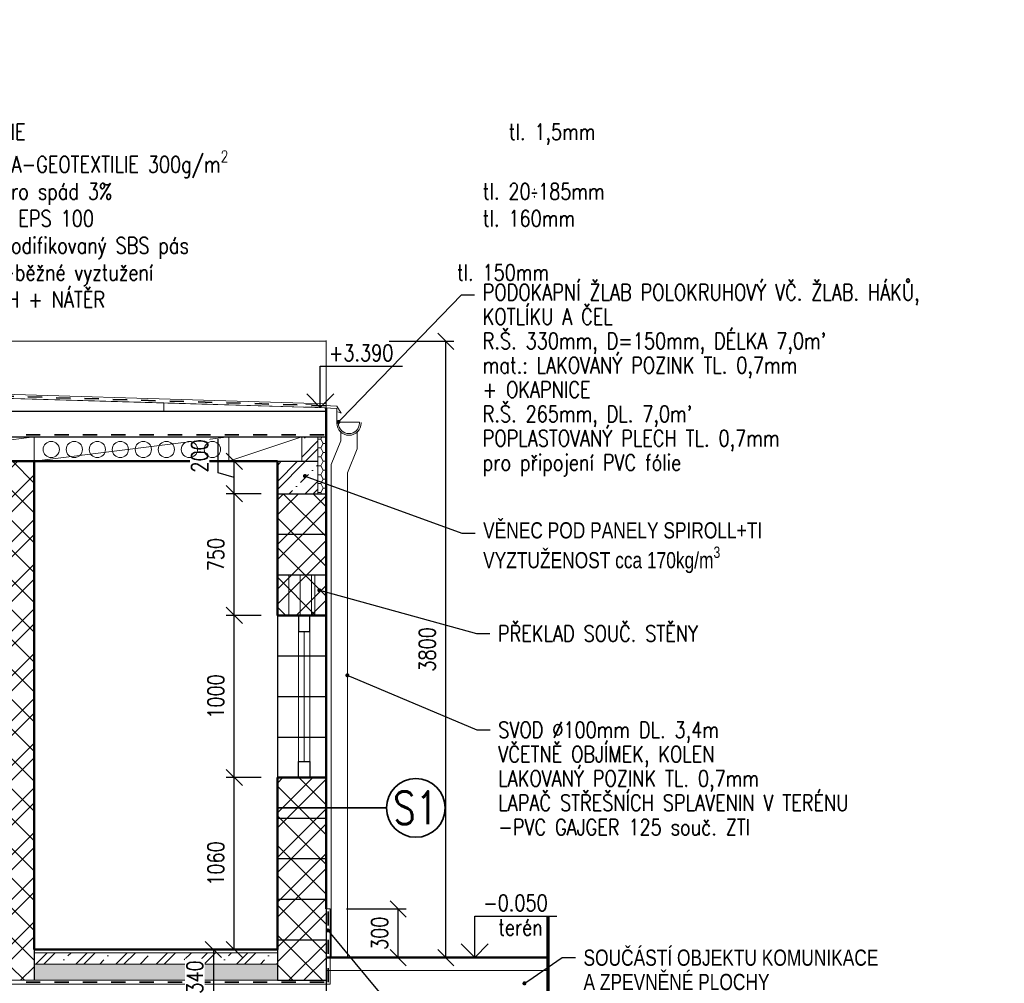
# Model space of a CAD drawing. Header units: millimetres. Extents: x -13560 to 57209, y -1473 to 35717.
# Tile 5 of 22: x 13265 to 19338, y 10771 to 16713. Entities that reach past the tile are written whole.
import ezdxf
from ezdxf import colors
from ezdxf.entities.mleader import LeaderData, LeaderLine
from ezdxf.enums import TextEntityAlignment as Align
from ezdxf.math import Vec2, Vec3

# ---------------------------------------------------------------- set-up
doc = ezdxf.new("R2010")
doc.units = ezdxf.units.MM
doc.header["$LTSCALE"] = 50
doc.linetypes.add('IZOL', pattern=[3.5, 1.75, -1.75])
doc.layers.get('Defpoints').update_dxf_attribs({"color": 132})
for name, color, linetype, lineweight in [('CA_HYDROIZOLACE', 62, 'IZOL', 35), ('CA_KOTY', 3, 'Continuous', 25), ('CA_POHHRA18', 8, 'Continuous', 18), ('CA_POHHRA25', 7, 'Continuous', 25), ('CA_REZY', 1, 'Continuous', 50), ('CA_SRAFY', 9, 'Continuous', 13), ('CA_TEXT25', 7, 'Continuous', 25), ('CA_TEXT35', 62, 'Continuous', 35)]:
    doc.layers.add(name, color=color, linetype=linetype, lineweight=lineweight)
doc.layers.add('CA_PK', color=6, linetype='Continuous', lineweight=70, plot=False)
doc.layers.add('CA_VYREZY', color=111, linetype='Continuous', lineweight=0, plot=False)
doc.layers.add('Obrysy', color=2, linetype='Continuous')
doc.styles.add('ROMANS', font='romans.shx', dxfattribs={"width": 0.8})
doc.dimstyles.new('A-50_(2.5)', dxfattribs={"dimscale": 50, "dimtxt": 2, "dimasz": 2, "dimexe": 1, "dimexo": 2, "dimgap": 0, "dimtad": 0, "dimdec": 0, "dimrnd": 1, "dimtxsty": 'ROMANS', "dimblk1": 'OBLIQUE', "dimblk2": 'OBLIQUE', "dimsah": 1, "dimcen": 2, "dimclrd": 256, "dimclre": 256, "dimclrt": 256, "dimadec": 1, "dimazin": 2, "dimtfac": 0.714286, "dimtdec": 0, "dimtmove": 0, "dimatfit": 3, "dimldrblk": 'DOTSMALL', "dimfxl": 7, "dimfxlon": 1, "dimtvp": 1.142857, "dimtfill": 1, "dimtolj": 1, "dimlwd": -1, "dimlwe": -1, "dimarcsym": 0})
pattern_1 = [(45, (0, 0), (-123.7437, 123.7437), []), (45, (49.5, 0), (-123.7437, 123.7437), []), (45, (148.5, 0), (-74.2462, 173.2412), [70, -35, 0, -35])]

# ---------------------------------------------------------------- blocks, each defined once
blk = doc.blocks.new('_Dot')
at = {"layer": 'Obrysy', "color": 0, "lineweight": -2}
blk.add_line((-0.5, 0), (-1, 0), dxfattribs=at)
at = {"layer": 'Obrysy', "color": 0, "const_width": 0.5}
blk.add_lwpolyline([(-0.25, 0, 1), (0.25, 0, 1)], format="xyb", close=True, dxfattribs=at)
blk = doc.blocks.new('*U84')
at = {"layer": 'Defpoints'}
blk.add_line((-150, 0), (150, 0), dxfattribs=at)
blk = doc.blocks.new('*U85')
at = {"layer": 'Defpoints', "color": 0, "linetype": 'ByBlock', "lineweight": -2, "transparency": 16777216}
for p in [(0, 3000), (0, 2750), (0, 2500), (0, 2250), (0, 2000), (0, 1750), (0, 1500), (0, 1250), (0, 1000), (0, 750), (0, 500), (0, 250), (0, 0)]:
    blk.add_blockref('*U84', p, dxfattribs=at)
blk = doc.blocks.new('_Oblique')
at = {"color": 0, "linetype": 'ByBlock', "lineweight": -2}
blk.add_line((-0.5, -0.5), (0.5, 0.5), dxfattribs=at)
blk = doc.blocks.new('*D86')
at = {"layer": 'CA_KOTY', "transparency": 16777216}
for p, q in [((14755, 12039.3), (14539.1, 12039.3)), ((14589.1, 10979.3), (14589.1, 12039.3)), ((14755, 10979.3), (14539.1, 10979.3))]:
    blk.add_line(p, q, dxfattribs=at)
at = {"layer": 'Defpoints', "color": 0, "transparency": 16777216}
for p in [(14589.1, 12039.3), (14855, 12039.3), (14855, 10979.3)]:
    blk.add_point(p, dxfattribs=at)
at = {"layer": 'CA_KOTY', "transparency": 16777216, "xscale": 100, "yscale": 100, "zscale": 100}
for p, rotation in [((14589.1, 12039.3), 90), ((14589.1, 10979.3), 270)]:
    blk.add_blockref('_Oblique', p, dxfattribs=dict(at, rotation=rotation))
at = {"layer": 'CA_KOTY', "transparency": 16777216, "insert": (14474.8, 11509.3), "char_height": 100, "attachment_point": 5, "rotation": 90, "style": 'ROMANS', "bg_fill": 3, "box_fill_scale": 1.1, "bg_fill_color": 256, "bg_fill_true_color": 13158600, "bg_fill_transparency": 0}
blk.add_mtext('\\A1;1060', dxfattribs=at)
blk = doc.blocks.new('_DotSmall')
at = {"color": 0, "linetype": 'ByBlock', "const_width": 0.5}
blk.add_lwpolyline([(-0.0625, 0, 1), (0.0625, 0, 1)], format="xyb", close=True, dxfattribs=at)
blk = doc.blocks.new('*D87')
at = {"layer": 'CA_KOTY', "transparency": 16777216}
for p, q in [((14755, 13039.3), (14539.1, 13039.3)), ((14589.1, 12039.3), (14589.1, 13039.3)), ((14755, 12039.3), (14539.1, 12039.3))]:
    blk.add_line(p, q, dxfattribs=at)
at = {"layer": 'Defpoints', "color": 0, "transparency": 16777216}
for p in [(14589.1, 13039.3), (14855, 13039.3), (14855, 12039.3)]:
    blk.add_point(p, dxfattribs=at)
at = {"layer": 'CA_KOTY', "transparency": 16777216, "xscale": 100, "yscale": 100, "zscale": 100}
for p, rotation in [((14589.1, 13039.3), 90), ((14589.1, 12039.3), 270)]:
    blk.add_blockref('_Oblique', p, dxfattribs=dict(at, rotation=rotation))
at = {"layer": 'CA_KOTY', "transparency": 16777216, "insert": (14474.8, 12539.3), "char_height": 100, "attachment_point": 5, "rotation": 90, "style": 'ROMANS', "bg_fill": 3, "box_fill_scale": 1.1, "bg_fill_color": 256, "bg_fill_true_color": 13158600, "bg_fill_transparency": 0}
blk.add_mtext('\\A1;1000', dxfattribs=at)
blk = doc.blocks.new('*D88')
at = {"layer": 'CA_KOTY', "transparency": 16777216}
for p, q in [((14755, 13789.3), (14539.1, 13789.3)), ((14589.1, 13039.3), (14589.1, 13789.3)), ((14755, 13039.3), (14539.1, 13039.3))]:
    blk.add_line(p, q, dxfattribs=at)
at = {"layer": 'Defpoints', "color": 0, "transparency": 16777216}
for p in [(14589.1, 13789.3), (14855, 13789.3), (14855, 13039.3)]:
    blk.add_point(p, dxfattribs=at)
at = {"layer": 'CA_KOTY', "transparency": 16777216, "xscale": 100, "yscale": 100, "zscale": 100}
for p, rotation in [((14589.1, 13789.3), 90), ((14589.1, 13039.3), 270)]:
    blk.add_blockref('_Oblique', p, dxfattribs=dict(at, rotation=rotation))
at = {"layer": 'CA_KOTY', "transparency": 16777216, "insert": (14474.8, 13414.3), "char_height": 100, "attachment_point": 5, "rotation": 90, "style": 'ROMANS', "bg_fill": 3, "box_fill_scale": 1.1, "bg_fill_color": 256, "bg_fill_true_color": 13158600, "bg_fill_transparency": 0}
blk.add_mtext('\\A1;750', dxfattribs=at)
blk = doc.blocks.new('*D89')
at = {"layer": 'CA_KOTY', "transparency": 16777216}
for p, q in [((14489.1, 13919.3), (14489.1, 14125)), ((14755, 13989.3), (14539.1, 13989.3)), ((14589.1, 13789.3), (14589.1, 13989.3)), ((14589.1, 13889.3), (14489.1, 13919.3)), ((14755, 13789.3), (14539.1, 13789.3))]:
    blk.add_line(p, q, dxfattribs=at)
at = {"layer": 'Defpoints', "color": 0, "transparency": 16777216}
for p in [(14589.1, 13989.3), (14855, 13989.3), (14855, 13789.3)]:
    blk.add_point(p, dxfattribs=at)
at = {"layer": 'CA_KOTY', "transparency": 16777216, "xscale": 100, "yscale": 100, "zscale": 100}
for p, rotation in [((14589.1, 13989.3), 90), ((14589.1, 13789.3), 270)]:
    blk.add_blockref('_Oblique', p, dxfattribs=dict(at, rotation=rotation))
at = {"layer": 'CA_KOTY', "transparency": 16777216, "insert": (14374.8, 14022.2), "char_height": 100, "attachment_point": 5, "rotation": 90, "style": 'ROMANS', "bg_fill": 3, "box_fill_scale": 1.1, "bg_fill_color": 256, "bg_fill_true_color": 13158600, "bg_fill_transparency": 0}
blk.add_mtext('\\A1;200', dxfattribs=at)
blk = doc.blocks.new('*D93')
at = {"layer": 'CA_KOTY', "transparency": 16777216}
for p, q in [((15280, 11229.3), (15649.4, 11229.3)), ((15599.4, 10929.3), (15599.4, 11229.3)), ((15255, 10929.3), (15649.4, 10929.3))]:
    blk.add_line(p, q, dxfattribs=at)
at = {"layer": 'Defpoints', "color": 0, "transparency": 16777216}
for p in [(15180, 11229.3), (15599.4, 11229.3), (15155, 10929.3)]:
    blk.add_point(p, dxfattribs=at)
at = {"layer": 'CA_KOTY', "transparency": 16777216, "xscale": 100, "yscale": 100, "zscale": 100}
for p, rotation in [((15599.4, 11229.3), 90), ((15599.4, 10929.3), 270)]:
    blk.add_blockref('_Oblique', p, dxfattribs=dict(at, rotation=rotation))
at = {"layer": 'CA_KOTY', "transparency": 16777216, "insert": (15485.1, 11079.3), "char_height": 100, "attachment_point": 5, "rotation": 90, "style": 'ROMANS', "bg_fill": 3, "box_fill_scale": 1.1, "bg_fill_color": 256, "bg_fill_true_color": 13158600, "bg_fill_transparency": 0}
blk.add_mtext('\\A1;300', dxfattribs=at)
blk = doc.blocks.new('*D94')
at = {"layer": 'CA_KOTY', "transparency": 16777216}
for p, q in [((14755, 10979.3), (14409.7, 10979.3)), ((14459.7, 10979.3), (14459.7, 10639.3)), ((14555, 10639.3), (14409.7, 10639.3))]:
    blk.add_line(p, q, dxfattribs=at)
at = {"layer": 'Defpoints', "color": 0, "transparency": 16777216}
for p in [(14855, 10979.3), (14459.7, 10639.3), (14655, 10639.3)]:
    blk.add_point(p, dxfattribs=at)
at = {"layer": 'CA_KOTY', "transparency": 16777216, "xscale": 100, "yscale": 100, "zscale": 100}
for p, rotation in [((14459.7, 10979.3), 90), ((14459.7, 10639.3), 270)]:
    blk.add_blockref('_Oblique', p, dxfattribs=dict(at, rotation=rotation))
at = {"layer": 'CA_KOTY', "transparency": 16777216, "insert": (14345.4, 10809.3), "char_height": 100, "attachment_point": 5, "rotation": 90, "style": 'ROMANS', "bg_fill": 3, "box_fill_scale": 1.1, "bg_fill_color": 256, "bg_fill_true_color": 13158600, "bg_fill_transparency": 0}
blk.add_mtext('\\A1;340', dxfattribs=at)
blk = doc.blocks.new('*D108')
at = {"layer": 'CA_KOTY', "transparency": 16777216}
for p, q in [((15543.8, 14729.3), (15943.8, 14729.3)), ((15893.8, 10929.3), (15893.8, 14729.3)), ((15543.8, 10929.3), (15943.8, 10929.3))]:
    blk.add_line(p, q, dxfattribs=at)
at = {"layer": 'Defpoints', "color": 0, "transparency": 16777216}
for p in [(15155, 14729.3), (15893.8, 14729.3), (15167.5, 10929.3)]:
    blk.add_point(p, dxfattribs=at)
at = {"layer": 'CA_KOTY', "transparency": 16777216, "xscale": 100, "yscale": 100, "zscale": 100}
for p, rotation in [((15893.8, 14729.3), 90), ((15893.8, 10929.3), 270)]:
    blk.add_blockref('_Oblique', p, dxfattribs=dict(at, rotation=rotation))
at = {"layer": 'CA_KOTY', "transparency": 16777216, "insert": (15779.5, 12829.3), "char_height": 100, "attachment_point": 5, "rotation": 90, "style": 'ROMANS', "bg_fill": 3, "box_fill_scale": 1.1, "bg_fill_color": 256, "bg_fill_true_color": 13158600, "bg_fill_transparency": 0}
blk.add_mtext('\\A1;3800', dxfattribs=at)
blk = doc.blocks.new('bub')
at = {"layer": 'CA_TEXT35'}
blk.add_circle((0, 362), 362, dxfattribs=at)
at = {"layer": 'CA_TEXT35', "style": 'ROMANS', "width": 0.8}
blk.add_attdef('C', text='', height=402, dxfattribs=at).set_placement((-2, 364), align=Align.MIDDLE_CENTER)
blk = doc.blocks.new('*U154')
at = {"layer": 'CA_VYREZY'}
blk.add_circle((0, 0), 50, dxfattribs=at)
blk = doc.blocks.new('*U155')
at = {"layer": 'CA_POHHRA18', "color": 0, "linetype": 'ByBlock', "lineweight": -2, "transparency": 16777216}
for p in [(0, 0), (142, 0), (284, 0), (426, 0), (568, 0), (710, 0), (852, 0), (994, 0)]:
    blk.add_blockref('*U154', p, dxfattribs=at)

msp = doc.modelspace()

# ---------------------------------------------------------------- hatches: boundary and pattern name
at = {"layer": 'CA_SRAFY'}
h = msp.add_hatch(dxfattribs=at)
h.set_pattern_fill('ZDIVO-STR_PEV', color=256, scale=65)
h.set_pattern_definition([(45, (0, 0), (-137.8858, 137.8858), []), (45, (91.92, 0), (-137.8858, 137.8858), []), (135, (0, 0), (-91.9239, -91.9239), [])])
h.paths.add_polyline_path([(9755, 13789.3), (9455, 13789.3), (9455, 10789.3), (9755, 10789.3), (9755, 10979.3)])
h.paths.add_polyline_path([(13355, 13989.3), (13205, 13989.3), (13205, 10979.3), (13205, 10789.3), (13355, 10789.3), (13355, 10979.3)])
h.paths.add_polyline_path([(15155, 12039.3), (14855, 12039.3), (14855, 10979.3), (14855, 10789.3), (15155, 10789.3), (15155, 10879.3)])
h.paths.add_polyline_path([(15155, 13789.3), (14855, 13789.3), (14855, 13039.3), (15155, 13039.3)])
h.paths.add_polyline_path([(9630, 14639.3), (9455, 14639.3), (9455, 14151.8), (9630, 14151.8)])
h = msp.add_hatch(dxfattribs=at)
h.set_pattern_fill('ZELEZOBETON', color=256, scale=35)
h.set_pattern_definition(pattern_1)
h.paths.add_polyline_path([(15105, 14139.3), (15005, 14139.3), (15005, 13989.3), (14855, 13989.3), (15105, 13989.3)])
h = msp.add_hatch(dxfattribs=at)
h.set_pattern_fill('HONEY', color=256, scale=10)
h.set_pattern_definition([(0, (15137.628, 13879.285), (47.625, 27.4963), [31.75, -63.5]), (120, (15137.628, 13879.285), (-47.625, 27.4963), [31.75, -63.5]), (60, (15137.628, 13879.285), (6e-06, 54.9926), [-63.5, 31.75])])
h.paths.add_polyline_path([(15155, 14139.3), (15105, 14139.3), (15105, 13789.3), (15155, 13789.3)])
h = msp.add_hatch(dxfattribs=at)
h.set_pattern_fill('ZELEZOBETON', color=256, scale=35)
h.set_pattern_definition(pattern_1)
h.paths.add_polyline_path([(15105, 13989.3), (14855, 13989.3), (14855, 13789.3), (15105, 13789.3)])
h = msp.add_hatch(dxfattribs=at)
h.set_pattern_fill('ZELEZOBETON', color=256, scale=35)
h.set_pattern_definition(pattern_1)
h.paths.add_polyline_path([(13205, 10959.3), (9755, 10959.3), (9755, 10889.3), (13205, 10889.3)])
h.paths.add_polyline_path([(14855, 10959.3), (13355, 10959.3), (13355, 10889.3), (14855, 10889.3)])
at = {"layer": 'CA_SRAFY', "transparency": 33554687}
h = msp.add_hatch(dxfattribs=at)
h.set_pattern_fill('HONEY', color=256, scale=15, angle=15)
h.paths.add_polyline_path([(14855, 10889.3), (13355, 10889.3), (13355, 10789.3), (14855, 10789.3)])
h.paths.add_polyline_path([(13205, 10889.3), (9755, 10889.3), (9755, 10789.3), (13205, 10789.3)])

# ---------------------------------------------------------------- linework, layer by layer
at = {"layer": 'CA_HYDROIZOLACE'}
msp.add_line((9455, 14151.8), (15155, 14151.8), dxfattribs=at)
msp.add_lwpolyline([(9452.5, 14928.6), (9452.5, 14741.8), (9642.5, 14731.8), (9642.5, 14496.5), (15155.4, 14331.8)], dxfattribs=at)
at = {"layer": 'CA_KOTY'}
msp.add_lwpolyline([(15987.5, 11013.3), (16071.5, 10929.3), (16155.5, 11013.3), (16071.5, 10929.3), (15987.5, 11013.3), (16071.5, 10929.3), (16071.5, 11185.2), (16578.6, 11185.2)], dxfattribs=at)
at = {"layer": 'CA_POHHRA18'}
for p, q in [((9455, 14729.3), (15155, 14729.3)), ((15155, 14734.3), (15155, 14319.3)), ((9630, 14484.3), (15155, 14319.3)), ((15105, 14139.3), (15105, 13789.3)), ((14983.9, 12039.3), (14985, 13039.3)), ((15055, 12039.3), (15055, 13039.3)), ((15020, 12139.3), (15020, 12939.3)), ((15180, 11229.3), (15155, 11229.3)), ((13355, 10959.3), (14855, 10959.3)), ((13355, 10889.3), (14855, 10889.3)), ((9455, 10789.3), (15155, 10789.3))]:
    msp.add_line(p, q, dxfattribs=at)
for points in [[(9440, 14928.6), (9440, 14729.3), (9630, 14719.3), (9630, 14484.3), (15155, 14319.3)], [(9465, 14928.6), (9465, 14754.3), (9655, 14744.3), (9655, 14508.6), (15155.7, 14344.3)]]:
    msp.add_lwpolyline(points, dxfattribs=at)
for points in [[(12155, 13989.3), (13355, 13989.3), (13355, 14139.3), (12155, 14139.3)], [(13355, 13989.3), (14555, 13989.3), (14555, 14139.3), (13355, 14139.3)], [(14555, 13989.3), (15005, 13989.3), (15005, 14139.3), (14555, 14139.3)]]:
    msp.add_lwpolyline(points, close=True, dxfattribs=at)
at = {"layer": 'CA_POHHRA25'}
for p, q in [((9630, 14299.3), (15155, 14299.3)), ((9455, 14139.3), (15155, 14139.3)), ((14855, 13989.3), (15105, 13989.3)), ((14855, 13789.3), (15155, 13789.3)), ((14855, 13039.3), (14855, 12039.3)), ((15155, 13039.3), (15155, 12039.3)), ((15155, 11229.3), (15155, 9989.3)), ((13355, 10979.3), (13355, 10789.3)), ((14855, 10979.3), (14855, 10789.3))]:
    msp.add_line(p, q, dxfattribs=at)
for points in [[(14985, 13039.3), (14985, 12939.3), (15055, 12939.3), (15055, 13039.3)], [(14985, 12039.3), (14985, 12139.3), (15055, 12139.3), (15055, 12039.3)]]:
    msp.add_lwpolyline(points, close=True, dxfattribs=at)
at = {"layer": 'CA_REZY'}
for p, q in [((15155, 14319.3), (15155, 12039.3)), ((9755, 13989.3), (14855, 13989.3)), ((13355, 10979.3), (13355, 13989.3)), ((14855, 13989.3), (14855, 13039.3)), ((14855, 13039.3), (15155, 13039.3)), ((14855, 12039.3), (15155, 12039.3)), ((14855, 12039.3), (14855, 10979.3)), ((15155, 12039.3), (15155, 11229.3)), ((13355, 10979.3), (14855, 10979.3)), ((16524.4, 10929.3), (15155, 10929.3))]:
    msp.add_line(p, q, dxfattribs=at)
at = {"layer": 'CA_SRAFY'}
for p, q in [((12155, 13989.3), (13355, 14139.3)), ((13355, 13989.3), (14555, 14139.3)), ((14555, 13989.3), (15005, 14139.3))]:
    msp.add_line(p, q, dxfattribs=at)
for points in [[(13155, 14379.3), (13155, 14299.3), (14155, 14299.3), (14155, 14349.3)], [(14155, 14349.3), (14155, 14299.3), (15155, 14299.3), (15155, 14319.3)], [(14855, 13039.3), (14925, 13039.3), (14925, 13289.3), (14855, 13289.3)]]:
    msp.add_lwpolyline(points, close=True, dxfattribs=at)

# ---------------------------------------------------------------- block references
at = {"layer": 'Defpoints'}
msp.add_blockref('*U85', (15005, 10789.3), dxfattribs=at)

# ---------------------------------------------------------------- texts
at = {"layer": 'CA_KOTY', "insert": (16124.4, 11216.2), "char_height": 100, "attachment_point": 7, "style": 'ROMANS', "bg_fill": 3, "box_fill_scale": 1.05, "bg_fill_color": 256, "bg_fill_transparency": 0}
msp.add_mtext('-0.050', dxfattribs=at)

# ---------------------------------------------------------------- leaders
at = {"layer": 'CA_TEXT25'}
ml = msp.add_multileader_mtext('Standard', dxfattribs=at)
ml.set_content('\\pxsm1;{\\fTms Rmn|b0|i0|c238|p16;TEPELNĚIZOLAČNÍ VNĚJŠÍ STĚNA \\PBroušený cihelný blok s minerální izolací pro\\Ptl. stěny 30 cm na maltu pro tenké spáry \\P\\ps*;\\fHelv|b0|i0|c238|p32;\\H0.83333x;U=\\fTms Rmn|b0|i0|c238|p16;\\H1.2x;0,22 W/m2.K }', color=256, style='ROMANS')
ml.set_leader_properties()
ml.set_arrow_properties(name='DOT')
ml.build(insert=Vec2(0, 0))
ml.multileader.update_dxf_attribs({"dogleg_length": 50, "arrow_head_size": 50})
ctx = ml.context
ctx.base_point, ctx.char_height, ctx.arrow_head_size, ctx.landing_gap_size, ctx.plane_origin = Vec3(13927.5, 18629.8), 100, 50, 50, Vec3(6225.7, 3384.3)
notes = []
notes.append((ctx, [(0, (1, 1, 0), (13845.8, 18629.8), (1, 0), 81.7, [(1, [(13410, 19980.1)], 0, [])])]))
ctx.mtext.insert, ctx.mtext.line_spacing_factor, ctx.mtext.line_spacing_style, ctx.mtext.flow_direction = Vec3(13977.5, 18696.5), 0.9, 2, 5
ctx.mtext.has_bg_fill, ctx.mtext.bg_color, ctx.mtext.bg_scale_factor, ctx.mtext.bg_transparency, ctx.mtext.use_window_bg_color = 1, -1073741824, 1, 0, 1
for ctx, leaders in notes:
    for number, flags, end, landing, length, lines in leaders:
        leader = LeaderData()
        leader.index, (leader.has_last_leader_line, leader.has_dogleg_vector, leader.attachment_direction) = number, flags
        leader.last_leader_point, leader.dogleg_vector, leader.dogleg_length = Vec3(end), Vec3(landing), length
        for number, points, colour, breaks in lines:
            line = LeaderLine()
            line.index, line.vertices, line.color, line.breaks = number, Vec3.list(points), colors.encode_raw_color(colour), breaks
            leader.lines.append(line)
        ctx.leaders.append(leader)

# ---------------------------------------------------------------- next in the draw order: texts
at = {"layer": 'CA_KOTY', "insert": (16216.9, 11065.5), "char_height": 100, "width": 1.833200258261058e-12, "attachment_point": 7, "style": 'ROMANS', "bg_fill": 3, "box_fill_scale": 1.05, "bg_fill_color": 256, "bg_fill_transparency": 0}
msp.add_mtext('terén', dxfattribs=at)

# ---------------------------------------------------------------- next in the draw order: leaders
at = {"layer": 'CA_TEXT25'}
ml = msp.add_multileader_mtext('Standard', dxfattribs=at)
ml.set_content('\\A1;{\\fTms Rmn|b0|i0|c238|p16;VĚNEC POD PANELY SPIROLL+TI\\PVYZTUŽENOST cca 170kg/m\\H0.7x;\\S3^ ;}', color=256, style='ROMANS')
ml.set_leader_properties()
ml.set_arrow_properties(name='DOT')
ml.build(insert=Vec2(0, 0))
ml.multileader.update_dxf_attribs({"dogleg_length": 50, "arrow_head_size": 25})
ctx = ml.context
ctx.base_point, ctx.char_height, ctx.arrow_head_size, ctx.landing_gap_size, ctx.plane_origin = Vec3(16073.7, 13547), 100, 25, 50, Vec3(6494.4, -1544.2)
notes = []
notes.append((ctx, [(0, (1, 1, 0), (15992, 13547), (1, 0), 81.7, [(1, [(15024.7, 13898.4)], 0, [])])]))
ctx.mtext.insert, ctx.mtext.line_spacing_factor, ctx.mtext.line_spacing_style, ctx.mtext.flow_direction = Vec3(16123.7, 13613.7), 0.9, 2, 5
ctx.mtext.has_bg_fill, ctx.mtext.bg_color, ctx.mtext.bg_scale_factor, ctx.mtext.bg_transparency, ctx.mtext.use_window_bg_color = 1, -1073741824, 1, 0, 1
ml = msp.add_multileader_mtext('Standard', dxfattribs=at)
ml.set_content('\\A1;\\pxql,t38.4,40,41.6,43.2,44.8,46.4,48,49.6,51.2;- KERAMICKÁ DLAŽBA^I^I^I^I^Itl. 20mm\\P- BETON. MAZANINA C25/30 XC2 se sítí %%C6/100x6/100 tl. 70mm\\P- tepelná izolace eps, tuhost 150kPa^I^I^Itl. 100mm  \\P- HYDROIZOLACE PROTI ZEMNÍ VLHKOSTI-ASF. SBS PÁS\\P- ŽELEZOBETON.DESKA C25/30 XC2^I^I^Itl. 150mm\\P    se sítí %%C6/100x6/100 (pod vniřní nosnou stěnou oba povrchy)\\P\\pq*,tz;^I^I    {\\fTms Rmn|b0|i0|c238|p16;VYZTUŽENOST cca 40kg/m\\H0.7x;\\S3^ ;\\H1.42857x;\\P\\pql,t38.4,40,41.6,43.2,44.8,46.4,48,49.6,51.2;}- PODKLADNÍ VRSTVA BETON C12/15 XF0^I^Itl. 50mm\\P- HUTNĚNÝ PODSYP^I^I^I^I^Itl. 300mm\\P    Edef{\\H0.7x;\\S^ 2;\\H1.42857x;,min = 30 MPa, Edef2/Edef1<2,5}', color=256, style='ROMANS')
ml.set_leader_properties()
ml.set_arrow_properties(name='DOT')
ml.build(insert=Vec2(0, 0))
ml.multileader.update_dxf_attribs({"text_left_attachment_type": 3, "text_right_attachment_type": 6, "dogleg_length": 5, "arrow_head_size": 25})
ctx = ml.context
ctx.base_point, ctx.char_height, ctx.arrow_head_size, ctx.landing_gap_size, ctx.plane_origin = Vec3(11534.2, 7946.8), 100, 25, 0, Vec3(-6137.1, 14226.4)
ctx.left_attachment, ctx.right_attachment = 3, 6
notes.append((ctx, [(0, (1, 1, 0), (11529.2, 7946.8), (1, 0), 5, [(6, [(11534.2, 10427.8), (11534.2, 10704.9), (11534.2, 10835.1), (11534.2, 10920.1), (11534.2, 10977.4), (11534.2, 10613.1), (11534.2, 10776.8)], 0, [])])]))
ctx.mtext.insert, ctx.mtext.rotation, ctx.mtext.defined_height, ctx.mtext.line_spacing_style, ctx.mtext.flow_direction = Vec3(11534.2, 9513.5), 6.283185, 957.1, 2, 5
ctx.mtext.has_bg_fill, ctx.mtext.bg_color, ctx.mtext.bg_scale_factor, ctx.mtext.bg_transparency, ctx.mtext.use_window_bg_color = 1, -1073741824, 1.05, 0, 1
for ctx, leaders in notes:
    for number, flags, end, landing, length, lines in leaders:
        leader = LeaderData()
        leader.index, (leader.has_last_leader_line, leader.has_dogleg_vector, leader.attachment_direction) = number, flags
        leader.last_leader_point, leader.dogleg_vector, leader.dogleg_length = Vec3(end), Vec3(landing), length
        for number, points, colour, breaks in lines:
            line = LeaderLine()
            line.index, line.vertices, line.color, line.breaks = number, Vec3.list(points), colors.encode_raw_color(colour), breaks
            leader.lines.append(line)
        ctx.leaders.append(leader)

# ---------------------------------------------------------------- next in the draw order: linework, layer by layer
at = {"layer": 'CA_HYDROIZOLACE'}
msp.add_lwpolyline([(9455, 10776.8), (15167.5, 10776.8), (15167.5, 11229.3)], dxfattribs=at)
at = {"layer": 'CA_POHHRA18'}
msp.add_lwpolyline([(9455, 10764.3), (15180, 10764.3), (15180, 11229.3)], dxfattribs=at)
at = {"layer": 'CA_SRAFY'}
for points in [[(14925, 13039.3), (14995, 13039.3), (14995, 13289.3), (14925, 13289.3)], [(14995, 13039.3), (15065, 13039.3), (15065, 13289.3), (14995, 13289.3)], [(15085, 13039.3), (15155, 13039.3), (15155, 13289.3), (15085, 13289.3)]]:
    msp.add_lwpolyline(points, close=True, dxfattribs=at)

# ---------------------------------------------------------------- next in the draw order: leaders
at = {"layer": 'CA_TEXT25'}
ml = msp.add_multileader_mtext('Standard', dxfattribs=at)
ml.set_content('\\A1;\\pxql,t38.4,40,41.6,43.2,44.8,46.4,48,49.6,51.2;- STŘEŠNÍ PVC FÓLIE^I^I^Itl. 1,5mm\\P- SEPARAČNÍ VRSTVA-GEOTEXTILIE 300g/m{\\H0.7x;\\S2^ ;}\\P- SPÁDOVÉ KLÍNY pro spád 3%^I^Itl. 20÷185mm\\P- TEPELNÁ IZOLACE EPS 100^I^Itl. 160mm\\P- PAROZÁBRANA-modifikovaný SBS pás\\P- PANELY SPIROLL-běžné vyztužení^Itl. 150mm\\P- PŘIZNANÝ POVRCH + NÁTĚR', color=256, style='ROMANS')
ml.set_leader_properties()
ml.set_arrow_properties(name='DOT')
ml.build(insert=Vec2(0, 0))
ml.multileader.update_dxf_attribs({"text_right_attachment_type": 6, "dogleg_length": 5, "arrow_head_size": 25})
ctx = ml.context
ctx.base_point, ctx.char_height, ctx.arrow_head_size, ctx.landing_gap_size, ctx.plane_origin = Vec3(12122, 16021.3), 100, 25, 0, Vec3(-5554.3, 18403.6)
ctx.right_attachment = 6
notes = []
notes.append((ctx, [(0, (1, 1, 0), (12117, 16021.3), (1, 0), 5, [(5, [(12117, 13989.6), (12117, 14151.8), (12117, 14423), (12117, 14073.6), (12117, 14234.5), (12117, 14348.8)], 0, [])])]))
ctx.mtext.insert, ctx.mtext.rotation, ctx.mtext.defined_height, ctx.mtext.line_spacing_style, ctx.mtext.flow_direction = Vec3(12122, 16071.3), 6.283185, 66.7, 2, 5
ml = msp.add_multileader_mtext('Standard', dxfattribs=at)
ml.set_content("\\A1;PODOKAPNÍ ŽLAB POLOKRUHOVÝ VČ. ŽLAB. HÁKŮ, KOTLÍKU A ČEL \\PR.Š. 330mm, D=150mm, DÉLKA 7,0m'\\Pmat.: LAKOVANÝ POZINK TL. 0,7mm\\P{\\A0;+ OKAPNICE\\PR.Š. 265mm, }DL. 7,0m'\\PPOPLASTOVANÝ PLECH TL. 0,7mm\\Ppro připojení PVC fólie ", color=256, style='ROMANS')
ml.set_leader_properties()
ml.set_arrow_properties(name='DOT')
ml.build(insert=Vec2(0, 0))
ml.multileader.update_dxf_attribs({"dogleg_length": 81.7, "arrow_head_size": 25})
ctx = ml.context
ctx.base_point, ctx.char_height, ctx.arrow_head_size, ctx.landing_gap_size, ctx.plane_origin = Vec3(16071.4, 15015.2), 100, 25, 50, Vec3(7267.2, -2009.1)
notes.append((ctx, [(0, (1, 1, 0), (15989.7, 15015.2), (1, 0), 81.7, [(1, [(15231.1, 14231.7)], 0, [])])]))
ctx.mtext.insert, ctx.mtext.width, ctx.mtext.defined_height, ctx.mtext.line_spacing_factor, ctx.mtext.line_spacing_style, ctx.mtext.flow_direction = Vec3(16121.4, 15081.9), 3120.741, 493.5, 0.9, 2, 5
ctx.mtext.has_bg_fill, ctx.mtext.bg_color, ctx.mtext.bg_scale_factor, ctx.mtext.bg_transparency, ctx.mtext.use_window_bg_color = 1, -1073741824, 1, 0, 1
ml = msp.add_multileader_mtext('Standard', dxfattribs=at)
ml.set_content('\\A1;SVOD %%C100mm DL. 3,4m\\PVČETNĚ OBJÍMEK, KOLEN\\PLAKOVANÝ POZINK TL. 0,7mm\\PLAPAČ STŘEŠNÍCH SPLAVENIN V TERÉNU\\P-PVC GAJGER 125 souč. ZTI', color=256, style='ROMANS')
ml.set_leader_properties()
ml.set_arrow_properties(name='DOT')
ml.build(insert=Vec2(0, 0))
ml.multileader.update_dxf_attribs({"dogleg_length": 81.7, "arrow_head_size": 25})
ctx = ml.context
ctx.base_point, ctx.char_height, ctx.arrow_head_size, ctx.landing_gap_size, ctx.plane_origin = Vec3(16167.4, 12333.8), 100, 25, 50, Vec3(32027.7, 55.9)
notes.append((ctx, [(1, (1, 1, 0), (16085.7, 12333.8), (1, 0), 81.7, [(1, [(15286.8, 12669.5)], 0, [])])]))
ctx.mtext.insert, ctx.mtext.width, ctx.mtext.defined_height, ctx.mtext.line_spacing_factor, ctx.mtext.line_spacing_style, ctx.mtext.flow_direction = Vec3(16217.4, 12383.8), 3120.741, 493.5, 0.9, 2, 5
ctx.mtext.has_bg_fill, ctx.mtext.bg_color, ctx.mtext.bg_scale_factor, ctx.mtext.bg_transparency, ctx.mtext.use_window_bg_color = 1, -1073741824, 1, 0, 1
for ctx, leaders in notes:
    for number, flags, end, landing, length, lines in leaders:
        leader = LeaderData()
        leader.index, (leader.has_last_leader_line, leader.has_dogleg_vector, leader.attachment_direction) = number, flags
        leader.last_leader_point, leader.dogleg_vector, leader.dogleg_length = Vec3(end), Vec3(landing), length
        for number, points, colour, breaks in lines:
            line = LeaderLine()
            line.index, line.vertices, line.color, line.breaks = number, Vec3.list(points), colors.encode_raw_color(colour), breaks
            leader.lines.append(line)
        ctx.leaders.append(leader)

# ---------------------------------------------------------------- next in the draw order: linework, layer by layer
at = {"layer": 'CA_KOTY'}
msp.add_lwpolyline([(15035.5, 14404.6), (15119.5, 14320.6), (15203.5, 14404.6), (15119.5, 14320.6), (15035.5, 14404.6), (15119.5, 14320.6), (15119.5, 14576.5), (15626.7, 14576.5)], dxfattribs=at)
at = {"layer": 'CA_POHHRA18', "ltscale": 1.2}
msp.add_lwpolyline([(15030.3, 14339.7), (15222.3, 14329.7), (15247.8, 14286.5), (15227.8, 14295.3)], dxfattribs=at)
for points in [[(15029.1, 14325.5), (15221.1, 14315.6), (15221.1, 14225, 1), (15371.1, 14225), (15371.1, 14229.5)], [(15361.1, 14225), (15361.1, 14231.7), (15231.1, 14231.7), (15231.1, 14225, 1), (15361.1, 14225)]]:
    msp.add_lwpolyline(points, format="xyb", dxfattribs=at)
at = {"layer": 'CA_TEXT35'}
msp.add_line((15527.7, 11851.8), (14864.5, 11851.8), dxfattribs=at)

# ---------------------------------------------------------------- next in the draw order: block references
at = {"layer": 'CA_TEXT35', "xscale": 0.5, "yscale": 0.5, "zscale": 0.5}
msp.add_blockref('bub', (15708.5, 11671), dxfattribs=at).add_auto_attribs({'C': 'S1'})

# ---------------------------------------------------------------- next in the draw order: texts
at = {"layer": 'CA_KOTY', "insert": (15172.4, 14607.5), "char_height": 100, "attachment_point": 7, "style": 'ROMANS', "bg_fill": 3, "box_fill_scale": 1.05, "bg_fill_color": 256, "bg_fill_transparency": 0}
msp.add_mtext('+3.390', dxfattribs=at)

# ---------------------------------------------------------------- next in the draw order: leaders
at = {"layer": 'CA_TEXT25'}
ml = msp.add_multileader_mtext('Standard', dxfattribs=at)
ml.set_content('{\\fTms Rmn|b0|i0|c238|p16;SOKL:\\P-HYDROIZOLACE\\P-GUMOVÝ ASFALTOVÝ NÁTĚR\\P-SOKLOVÁ OMÍTKA }', color=256, style='ROMANS')
ml.set_leader_properties()
ml.set_arrow_properties(name='DOT')
ml.build(insert=Vec2(0, 0))
ml.multileader.update_dxf_attribs({"dogleg_length": 50, "arrow_head_size": 25})
ctx = ml.context
ctx.base_point, ctx.char_height, ctx.arrow_head_size, ctx.landing_gap_size, ctx.plane_origin = Vec3(15861.1, 10359.9), 100, 25, 50, Vec3(7769.6, -1708.4)
notes = []
notes.append((ctx, [(0, (1, 1, 0), (15779.4, 10359.9), (1, 0), 81.7, [(1, [(15166, 11096.6)], 0, [])])]))
ctx.mtext.insert, ctx.mtext.line_spacing_factor, ctx.mtext.line_spacing_style, ctx.mtext.flow_direction = Vec3(15911.1, 10409.9), 0.9, 2, 5
ctx.mtext.has_bg_fill, ctx.mtext.bg_color, ctx.mtext.bg_scale_factor, ctx.mtext.bg_transparency, ctx.mtext.use_window_bg_color = 1, -1073741824, 1, 0, 1
for ctx, leaders in notes:
    for number, flags, end, landing, length, lines in leaders:
        leader = LeaderData()
        leader.index, (leader.has_last_leader_line, leader.has_dogleg_vector, leader.attachment_direction) = number, flags
        leader.last_leader_point, leader.dogleg_vector, leader.dogleg_length = Vec3(end), Vec3(landing), length
        for number, points, colour, breaks in lines:
            line = LeaderLine()
            line.index, line.vertices, line.color, line.breaks = number, Vec3.list(points), colors.encode_raw_color(colour), breaks
            leader.lines.append(line)
        ctx.leaders.append(leader)

# ---------------------------------------------------------------- next in the draw order: linework, layer by layer
at = {"layer": 'CA_PK'}
msp.add_lwpolyline([(9215, 9979.3), (9215, 9579.7), (16524.4, 9579.7), (16524.4, 11187.3)], dxfattribs=at)
at = {"layer": 'CA_POHHRA18'}
msp.add_line((16524.4, 10849.3), (15155, 10849.3), dxfattribs=at)
for points in [[(15246.1, 14176), (15246.1, 14116.3), (15186.8, 13969.7), (15186.8, 10929.3)], [(15346.1, 14176), (15346.1, 14066), (15286.8, 13919.3), (15286.8, 10929.3)]]:
    msp.add_lwpolyline(points, dxfattribs=at)

# ---------------------------------------------------------------- next in the draw order: dimensions: what is measured, and where the dimension line sits
at = {"layer": 'CA_KOTY'}
for base, p1, p2, picture, middle in [((14589.1, 12039.3), (14855, 10979.3), (14855, 12039.3), '*D86', (14474.8, 11509.3)), ((15599.4, 11229.3), (15155, 10929.3), (15180, 11229.3), '*D93', (15485.1, 11079.3))]:
    dim = msp.add_linear_dim(base=base, p1=p1, p2=p2, angle=90, dimstyle='A-50_(2.5)', dxfattribs=at)
    dim.commit()
    dim.dimension.update_dxf_attribs({"geometry": picture, "text_midpoint": middle})

# ---------------------------------------------------------------- next in the draw order: leaders
at = {"layer": 'CA_TEXT25'}
ml = msp.add_multileader_mtext('Standard', dxfattribs=at)
ml.set_content('\\A1;PŘEKLAD SOUČ. STĚNY', color=256, style='ROMANS')
ml.set_leader_properties()
ml.set_arrow_properties(name='DOT')
ml.build(insert=Vec2(0, 0))
ml.multileader.update_dxf_attribs({"dogleg_length": 81.7, "arrow_head_size": 25})
ctx = ml.context
ctx.base_point, ctx.char_height, ctx.arrow_head_size, ctx.landing_gap_size, ctx.plane_origin = Vec3(16165.2, 12927.5), 100, 25, 50, Vec3(32006.7, 985.9)
notes = []
notes.append((ctx, [(1, (1, 1, 0), (16083.5, 12927.5), (1, 0), 81.7, [(1, [(15113.5, 13194.5)], 0, [])])]))
ctx.mtext.insert, ctx.mtext.defined_height, ctx.mtext.line_spacing_factor, ctx.mtext.line_spacing_style, ctx.mtext.flow_direction = Vec3(16215.2, 12977.5), 5.115907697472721e-13, 0.9, 2, 5
ctx.mtext.has_bg_fill, ctx.mtext.bg_color, ctx.mtext.bg_scale_factor, ctx.mtext.bg_transparency, ctx.mtext.use_window_bg_color = 1, -1073741824, 1, 0, 1
ml = msp.add_multileader_mtext('Standard', dxfattribs=at)
ml.set_content('{\\fTms Rmn|b0|i0|c238|p16;SOUČÁSTÍ OBJEKTU KOMUNIKACE\\PA ZPEVNĚNÉ PLOCHY}', color=256, style='ROMANS')
ml.set_leader_properties()
ml.set_arrow_properties(name='DOT')
ml.build(insert=Vec2(0, 0))
ml.multileader.update_dxf_attribs({"dogleg_length": 50, "arrow_head_size": 25})
ctx = ml.context
ctx.base_point, ctx.char_height, ctx.arrow_head_size, ctx.landing_gap_size, ctx.plane_origin = Vec3(16692.7, 10928.7), 100, 25, 50, Vec3(8757.1, -1459.8)
notes.append((ctx, [(0, (1, 1, 0), (16610.9, 10928.7), (1, 0), 81.7, [(1, [(16378.6, 10770.1)], 0, [])])]))
ctx.mtext.insert, ctx.mtext.line_spacing_factor, ctx.mtext.line_spacing_style, ctx.mtext.flow_direction = Vec3(16742.7, 10978.7), 0.9, 2, 5
ctx.mtext.has_bg_fill, ctx.mtext.bg_color, ctx.mtext.bg_scale_factor, ctx.mtext.bg_transparency, ctx.mtext.use_window_bg_color = 1, -1073741824, 1, 0, 1
for ctx, leaders in notes:
    for number, flags, end, landing, length, lines in leaders:
        leader = LeaderData()
        leader.index, (leader.has_last_leader_line, leader.has_dogleg_vector, leader.attachment_direction) = number, flags
        leader.last_leader_point, leader.dogleg_vector, leader.dogleg_length = Vec3(end), Vec3(landing), length
        for number, points, colour, breaks in lines:
            line = LeaderLine()
            line.index, line.vertices, line.color, line.breaks = number, Vec3.list(points), colors.encode_raw_color(colour), breaks
            leader.lines.append(line)
        ctx.leaders.append(leader)

# ---------------------------------------------------------------- next in the draw order: dimensions: what is measured, and where the dimension line sits
at = {"layer": 'CA_KOTY'}
for base, p1, p2, picture, middle in [((15893.8, 14729.3), (15167.5, 10929.3), (15155, 14729.3), '*D108', (15779.5, 12829.3)), ((14459.7, 10639.3), (14855, 10979.3), (14655, 10639.3), '*D94', (14345.4, 10809.3))]:
    dim = msp.add_linear_dim(base=base, p1=p1, p2=p2, angle=90, dimstyle='A-50_(2.5)', dxfattribs=at)
    dim.commit()
    dim.dimension.update_dxf_attribs({"geometry": picture, "text_midpoint": middle})
dim = msp.add_linear_dim(base=(14589.1, 13039.3), p1=(14855, 12039.3), p2=(14855, 13039.3), angle=90, dimstyle='A-50_(2.5)', override={"dimtmove": 1}, dxfattribs=at)
dim.commit()
dim.dimension.update_dxf_attribs({"geometry": '*D87', "text_midpoint": (14474.8, 12539.3)})

# ---------------------------------------------------------------- next in the draw order: dimensions: what is measured, and where the dimension line sits
dim = msp.add_linear_dim(base=(14589.1, 13789.3), p1=(14855, 13039.3), p2=(14855, 13789.3), angle=90, dimstyle='A-50_(2.5)', override={"dimtmove": 1}, dxfattribs=at)
dim.commit()
dim.dimension.update_dxf_attribs({"geometry": '*D88', "text_midpoint": (14474.8, 13414.3)})

# ---------------------------------------------------------------- next in the draw order: dimensions: what is measured, and where the dimension line sits
dim = msp.add_linear_dim(base=(14589.1, 13989.3), p1=(14855, 13789.3), p2=(14855, 13989.3), angle=90, dimstyle='A-50_(2.5)', override={"dimtmove": 1}, dxfattribs=at)
dim.commit()
dim.dimension.update_dxf_attribs({"geometry": '*D89', "text_midpoint": (14374.8, 13919.3)})

# ---------------------------------------------------------------- next in the draw order: block references
at = {"layer": 'CA_POHHRA18'}
msp.add_blockref('*U155', (13460, 14062.3), dxfattribs=at)

doc.saveas('drawing.dxf')
